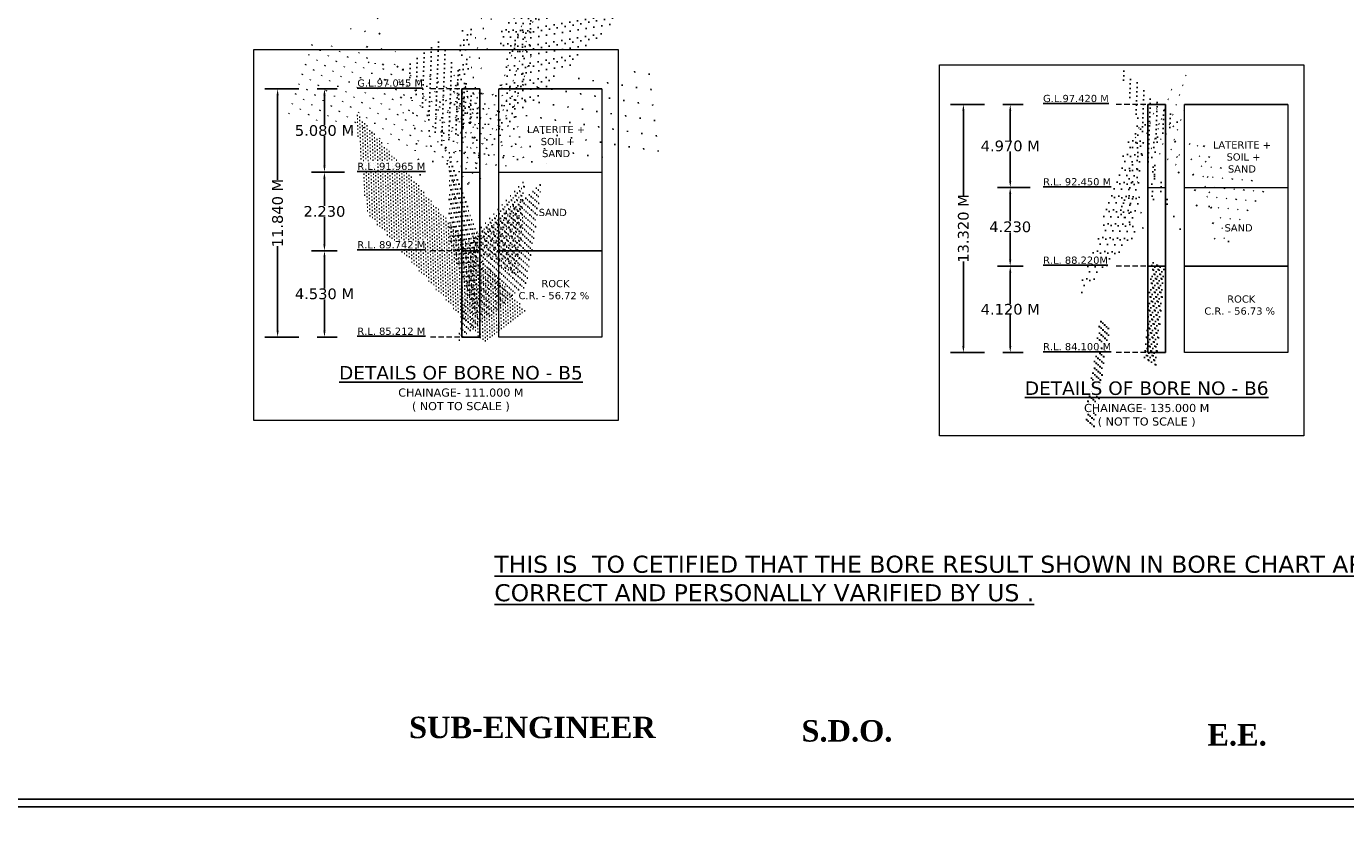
# Model space of a CAD drawing. Header units: millimetres. Extents: x -7746077780 to -3844657605, y -13315294818 to -6656873469.
# Tile 120 of 129: x -3871264040 to -3871233143, y -6657901341 to -6657882339. Entities that reach past the tile are written whole.
import ezdxf

# ---------------------------------------------------------------- set-up
doc = ezdxf.new("R2010")
doc.units = ezdxf.units.MM
doc.header["$MEASUREMENT"] = 0
doc.header["$PDMODE"] = 2
doc.linetypes.add('HIDDEN', pattern=[0.375, 0.25, -0.125])
doc.layers.add('TEX', color=6, linetype='Continuous')
doc.layers.add('TEXT', color=7, linetype='Continuous')
doc.styles.get("Standard").update_dxf_attribs({"font": 'verdana.ttf', "height": 250})
doc.dimstyles.new('Copy of ISO-25--------4', dxfattribs={"dimtxt": 200, "dimasz": 150, "dimexe": 300, "dimexo": 300, "dimgap": 0.02, "dimtad": 0, "dimtih": 1, "dimtoh": 1, "dimdec": 0, "dimlfac": 4, "dimdsep": 46, "dimtxsty": 'Standard', "dimcen": 150, "dimclrd": 1, "dimclre": 1, "dimclrt": 1, "dimadec": 0, "dimazin": 0, "dimtfac": 1, "dimtdec": 0, "dimtmove": 2, "dimatfit": 3, "dimfxl": 0, "dimarcsym": 0})
doc.dimstyles.new('ISO-25--------2', dxfattribs={"dimtxt": 200, "dimasz": 150, "dimexe": 300, "dimexo": 300, "dimgap": 0.02, "dimtad": 0, "dimtih": 1, "dimtoh": 1, "dimdec": 0, "dimlfac": 2, "dimdsep": 46, "dimtxsty": 'Standard', "dimcen": 150, "dimclrd": 1, "dimclre": 1, "dimclrt": 1, "dimadec": 0, "dimazin": 0, "dimtfac": 1, "dimtdec": 0, "dimtmove": 2, "dimatfit": 3, "dimfxl": 0, "dimarcsym": 0})

# ---------------------------------------------------------------- blocks, each defined once
blk = doc.blocks.new('*D853')
at = {"layer": 'Defpoints', "color": 0, "ltscale": 20, "transparency": 16777216}
for p in [(-3871257529.660752, -6657883804.231233), (-3871257058.994864, -6657883804.231233), (-3871256290.486602, -6657885755.359794)]:
    blk.add_point(p, dxfattribs=at)
at = {"layer": 'TEX', "color": 1, "lineweight": -2, "ltscale": 20, "transparency": 16777216}
for p, q in [((-3871257229.660752, -6657883804.231233), (-3871256758.994864, -6657883804.231233)), ((-3871257058.994864, -6657883954.231233), (-3871257058.994864, -6657884649.066984)), ((-3871257058.994864, -6657885605.359794), (-3871257058.994864, -6657884910.524042)), ((-3871256590.486602, -6657885755.359794), (-3871257358.994864, -6657885755.359794))]:
    blk.add_line(p, q, dxfattribs=at)
at = {"layer": 'TEX', "color": 1, "ltscale": 20, "transparency": 16777216}
for points in [[(-3871257083.994864, -6657883954.231233), (-3871257033.994864, -6657883954.231233), (-3871257058.994864, -6657883804.231233)], [(-3871257083.994864, -6657885605.359794), (-3871257033.994864, -6657885605.359794), (-3871257058.994864, -6657885755.359794)]]:
    blk.add_solid(points, dxfattribs=at)
at = {"layer": 'TEX', "color": 1, "ltscale": 20, "transparency": 16777216, "insert": (-3871257058.994864, -6657884779.795514), "char_height": 250, "attachment_point": 5}
blk.add_mtext('5.080 M', dxfattribs=at)
blk = doc.blocks.new('*D854')
at = {"layer": 'Defpoints', "color": 0, "ltscale": 20, "transparency": 16777216}
for p in [(-3871257360.910752, -6657883804.231233), (-3871258156.615091, -6657889617.780803), (-3871257360.910753, -6657889617.780803)]:
    blk.add_point(p, dxfattribs=at)
at = {"layer": 'TEX', "color": 1, "lineweight": -2, "ltscale": 20, "transparency": 16777216}
for p, q in [((-3871257660.910752, -6657883804.231233), (-3871258456.615091, -6657883804.231233)), ((-3871258156.615091, -6657883954.231233), (-3871258156.615091, -6657885936.724769)), ((-3871258156.615091, -6657889467.780803), (-3871258156.615091, -6657887485.287267)), ((-3871257660.910753, -6657889617.780803), (-3871258456.615091, -6657889617.780803))]:
    blk.add_line(p, q, dxfattribs=at)
at = {"layer": 'TEX', "color": 1, "ltscale": 20, "transparency": 16777216}
for points in [[(-3871258181.615091, -6657883954.231233), (-3871258131.615091, -6657883954.231233), (-3871258156.615091, -6657883804.231233)], [(-3871258181.615091, -6657889467.780803), (-3871258131.615091, -6657889467.780803), (-3871258156.615091, -6657889617.780803)]]:
    blk.add_solid(points, dxfattribs=at)
at = {"layer": 'TEX', "color": 1, "ltscale": 20, "transparency": 16777216, "insert": (-3871258156.61509, -6657886711.006019), "char_height": 250, "width": 3092.240050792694, "attachment_point": 5, "rotation": 90}
blk.add_mtext('11.840 M', dxfattribs=at)
blk = doc.blocks.new('*D855')
at = {"layer": 'Defpoints', "color": 0, "ltscale": 20, "transparency": 16777216}
for p in [(-3871257529.660753, -6657887593.724723), (-3871257058.994864, -6657887593.724723), (-3871257529.660752, -6657889617.780803)]:
    blk.add_point(p, dxfattribs=at)
at = {"layer": 'TEX', "color": 1, "lineweight": -2, "ltscale": 20, "transparency": 16777216}
for p, q in [((-3871257229.660753, -6657887593.724723), (-3871256758.994864, -6657887593.724723)), ((-3871257058.994864, -6657887743.724723), (-3871257058.994864, -6657888475.527926)), ((-3871257058.994864, -6657889467.780803), (-3871257058.994864, -6657888735.977597)), ((-3871257229.660752, -6657889617.780803), (-3871256758.994864, -6657889617.780803))]:
    blk.add_line(p, q, dxfattribs=at)
at = {"layer": 'TEX', "color": 1, "ltscale": 20, "transparency": 16777216}
for points in [[(-3871257083.994864, -6657887743.724723), (-3871257033.994864, -6657887743.724723), (-3871257058.994864, -6657887593.724723)], [(-3871257083.994864, -6657889467.780803), (-3871257033.994864, -6657889467.780803), (-3871257058.994864, -6657889617.780803)]]:
    blk.add_solid(points, dxfattribs=at)
at = {"layer": 'TEX', "color": 1, "ltscale": 20, "transparency": 16777216, "insert": (-3871257058.994864, -6657888605.752763), "char_height": 250, "width": 2455.95475435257, "attachment_point": 5}
blk.add_mtext('4.530 M', dxfattribs=at)
blk = doc.blocks.new('*D856')
at = {"color": 1, "lineweight": -2, "ltscale": 20, "transparency": 16777216}
for p, q in [((-3871257057.813224, -6657885755.359794), (-3871257360.313224, -6657885755.359794)), ((-3871257060.313224, -6657885905.359794), (-3871257060.313224, -6657886544.317423)), ((-3871257060.313224, -6657887443.724723), (-3871257060.313224, -6657886804.767094)), ((-3871257057.813224, -6657887593.724723), (-3871257360.313224, -6657887593.724723))]:
    blk.add_line(p, q, dxfattribs=at)
at = {"color": 1, "ltscale": 20, "transparency": 16777216}
for points in [[(-3871257085.313224, -6657885905.359794), (-3871257035.313224, -6657885905.359794), (-3871257060.313224, -6657885755.359794)], [(-3871257085.313224, -6657887443.724723), (-3871257035.313224, -6657887443.724723), (-3871257060.313224, -6657887593.724723)]]:
    blk.add_solid(points, dxfattribs=at)
at = {"layer": 'Defpoints', "color": 0, "ltscale": 20, "transparency": 16777216}
for p in [(-3871253839.902881, -6657885755.359794), (-3871257060.313224, -6657887593.724723), (-3871253839.90288, -6657887593.724723)]:
    blk.add_point(p, dxfattribs=at)
at = {"color": 1, "lineweight": 13, "ltscale": 20, "transparency": 16777216, "insert": (-3871257060.313223, -6657886674.542259), "char_height": 250, "width": 1834.755719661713, "attachment_point": 5}
blk.add_mtext('2.230', dxfattribs=at)
blk = doc.blocks.new('*D857')
at = {"layer": 'Defpoints', "color": 0, "ltscale": 20, "transparency": 16777216}
for p in [(-3871241468.204288, -6657884165.449934), (-3871240997.5384, -6657884165.449934), (-3871240229.030137, -6657886116.578492)]:
    blk.add_point(p, dxfattribs=at)
at = {"layer": 'TEX', "color": 1, "lineweight": -2, "ltscale": 20, "transparency": 16777216}
for p, q in [((-3871241168.204288, -6657884165.449934), (-3871240697.5384, -6657884165.449934)), ((-3871240997.5384, -6657884315.449934), (-3871240997.5384, -6657885010.873326)), ((-3871240997.5384, -6657885966.578492), (-3871240997.5384, -6657885271.155099)), ((-3871240529.030137, -6657886116.578492), (-3871241297.5384, -6657886116.578492))]:
    blk.add_line(p, q, dxfattribs=at)
at = {"layer": 'TEX', "color": 1, "ltscale": 20, "transparency": 16777216}
for points in [[(-3871241022.5384, -6657884315.449934), (-3871240972.5384, -6657884315.449934), (-3871240997.5384, -6657884165.449934)], [(-3871241022.5384, -6657885966.578492), (-3871240972.5384, -6657885966.578492), (-3871240997.5384, -6657886116.578492)]]:
    blk.add_solid(points, dxfattribs=at)
at = {"layer": 'TEX', "color": 1, "ltscale": 20, "transparency": 16777216, "insert": (-3871240997.538399, -6657885141.014214), "char_height": 250, "width": 2179.23017168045, "attachment_point": 5}
blk.add_mtext('4.970 M', dxfattribs=at)
blk = doc.blocks.new('*D858')
at = {"layer": 'Defpoints', "color": 0, "ltscale": 20, "transparency": 16777216}
for p in [(-3871241299.454288, -6657884165.449934), (-3871242095.158628, -6657889978.999502), (-3871241299.454288, -6657889978.999502)]:
    blk.add_point(p, dxfattribs=at)
at = {"layer": 'TEX', "color": 1, "lineweight": -2, "ltscale": 20, "transparency": 16777216}
for p, q in [((-3871241599.454288, -6657884165.449934), (-3871242395.158628, -6657884165.449934)), ((-3871242095.158628, -6657884315.449934), (-3871242095.158628, -6657886297.943469)), ((-3871242095.158628, -6657889828.999502), (-3871242095.158628, -6657887846.505967)), ((-3871241599.454288, -6657889978.999502), (-3871242395.158628, -6657889978.999502))]:
    blk.add_line(p, q, dxfattribs=at)
at = {"layer": 'TEX', "color": 1, "ltscale": 20, "transparency": 16777216}
for points in [[(-3871242120.158628, -6657884315.449934), (-3871242070.158628, -6657884315.449934), (-3871242095.158628, -6657884165.449934)], [(-3871242120.158628, -6657889828.999502), (-3871242070.158628, -6657889828.999502), (-3871242095.158628, -6657889978.999502)]]:
    blk.add_solid(points, dxfattribs=at)
at = {"layer": 'TEX', "color": 1, "ltscale": 20, "transparency": 16777216, "insert": (-3871242095.158627, -6657887072.224719), "char_height": 250, "attachment_point": 5, "rotation": 90}
blk.add_mtext('13.320 M', dxfattribs=at)
blk = doc.blocks.new('*D859')
at = {"layer": 'Defpoints', "color": 0, "ltscale": 20, "transparency": 16777216}
for p in [(-3871241468.204288, -6657887954.943425), (-3871240997.5384, -6657887954.943425), (-3871241468.204287, -6657889978.999502)]:
    blk.add_point(p, dxfattribs=at)
at = {"layer": 'TEX', "color": 1, "lineweight": -2, "ltscale": 20, "transparency": 16777216}
for p, q in [((-3871241168.204288, -6657887954.943425), (-3871240697.5384, -6657887954.943425)), ((-3871240997.5384, -6657888104.943425), (-3871240997.5384, -6657888836.746627)), ((-3871240997.5384, -6657889828.999502), (-3871240997.5384, -6657889097.196298)), ((-3871241168.204287, -6657889978.999502), (-3871240697.5384, -6657889978.999502))]:
    blk.add_line(p, q, dxfattribs=at)
at = {"layer": 'TEX', "color": 1, "ltscale": 20, "transparency": 16777216}
for points in [[(-3871241022.5384, -6657888104.943425), (-3871240972.5384, -6657888104.943425), (-3871240997.5384, -6657887954.943425)], [(-3871241022.5384, -6657889828.999502), (-3871240972.5384, -6657889828.999502), (-3871240997.5384, -6657889978.999502)]]:
    blk.add_solid(points, dxfattribs=at)
at = {"layer": 'TEX', "color": 1, "ltscale": 20, "transparency": 16777216, "insert": (-3871240997.5384, -6657888966.971463), "char_height": 250, "attachment_point": 5}
blk.add_mtext('4.120 M', dxfattribs=at)
blk = doc.blocks.new('*D860')
at = {"color": 1, "lineweight": -2, "ltscale": 20, "transparency": 16777216}
for p, q in [((-3871240996.356759, -6657886116.578492), (-3871241298.856759, -6657886116.578492)), ((-3871240998.856759, -6657886266.578492), (-3871240998.856759, -6657886905.536123)), ((-3871240998.856759, -6657887804.943425), (-3871240998.856759, -6657887165.985794)), ((-3871240996.356759, -6657887954.943425), (-3871241298.856759, -6657887954.943425))]:
    blk.add_line(p, q, dxfattribs=at)
at = {"color": 1, "ltscale": 20, "transparency": 16777216}
for points in [[(-3871241023.856759, -6657886266.578492), (-3871240973.856759, -6657886266.578492), (-3871240998.856759, -6657886116.578492)], [(-3871241023.856759, -6657887804.943425), (-3871240973.856759, -6657887804.943425), (-3871240998.856759, -6657887954.943425)]]:
    blk.add_solid(points, dxfattribs=at)
at = {"layer": 'Defpoints', "color": 0, "ltscale": 20, "transparency": 16777216}
for p in [(-3871237778.446416, -6657886116.578492), (-3871240998.856759, -6657887954.943425), (-3871237778.446416, -6657887954.943425)]:
    blk.add_point(p, dxfattribs=at)
at = {"color": 1, "lineweight": 13, "ltscale": 20, "transparency": 16777216, "insert": (-3871240998.856758, -6657887035.76096), "char_height": 250, "attachment_point": 5}
blk.add_mtext('4.230', dxfattribs=at)

msp = doc.modelspace()

# ---------------------------------------------------------------- hatches: boundary and pattern name
at = {"layer": 'TEX', "ltscale": 20}
h = msp.add_hatch(dxfattribs=at)
h.set_pattern_fill('AR-CONC', color=0, scale=31.640625, style=0)
h.set_pattern_definition([(49.99999999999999, (-603927043.7835269, -1040584273.402973), (226.9456046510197, -19.85516770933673), [23.73046875, -261.0351562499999]), (355, (-603927043.7835269, -1040584273.402973), (-43.90178915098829, 237.9982923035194), [18.98437500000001, -208.8281250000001]), (100.4513999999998, (-603927024.8713942, -1040584275.057568), (183.0439840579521, 218.1429801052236), [20.16779449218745, -221.8457463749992]), (46.18420000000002, (-603927043.7835269, -1040584210.121723), (337.6817380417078, -52.3712506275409), [35.59570312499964, -391.5527343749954]), (96.63559999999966, (-603927015.6433859, -1040584214.486012), (295.7331216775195, 308.216982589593), [30.25169268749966, -332.7685664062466]), (351.1842000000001, (-603927043.7835269, -1040584210.121723), (295.7328810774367, 308.2172135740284), [28.47656250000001, -313.2421875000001]), (21, (-603927012.1429014, -1040584225.942036), (188.865121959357, -127.3911333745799), [23.73046875, -261.0351562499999]), (326, (-603927012.1429014, -1040584225.942036), (76.986491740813, 229.4420064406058), [18.984375, -208.828125]), (71.45140000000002, (-603926996.404149, -1040584236.557972), (265.8516910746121, 102.0506649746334), [20.1677944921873, -221.8457463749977]), (37.49999999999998, (-603927043.7835269, -1040584273.402973), (3.8474542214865, 105.3296959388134), [0, -206.2968750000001, 0, -211.9921875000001, 0, -209.6191406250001]), (7.500000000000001, (-603927043.7835269, -1040584273.402973), (83.23684583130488, 124.7943307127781), [0, -120.8671875, 0, -201.5507812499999, 0, -79.89257812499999]), (327.5, (-603927114.3421206, -1040584273.402973), (168.9047551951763, -7.136502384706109), [0, -79.1015625, 0, -246.796875, 0, -327.48046875]), (317.5, (-603927145.9827456, -1040584273.402973), (184.5237488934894, 31.67384206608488), [0, -102.83203125, 0, -163.8984375, 0, -232.55859375])])
h.paths.add_polyline_path([(-3871253839.902881, -6657883804.057479), (-3871253839.902881, -6657885755.359794), (-3871253423.112878, -6657885755.359794), (-3871253423.112879, -6657883804.057479)])
h = msp.add_hatch(dxfattribs=at)
h.set_pattern_fill('AR-CONC', color=0, scale=31.640625, style=0)
h.set_pattern_definition([(49.99999999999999, (-603910982.3270626, -1040584634.621672), (226.9456046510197, -19.85516770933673), [23.73046875, -261.0351562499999]), (355, (-603910982.3270626, -1040584634.621672), (-43.90178915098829, 237.9982923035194), [18.98437500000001, -208.8281250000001]), (100.4513999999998, (-603910963.4149299, -1040584636.276268), (183.0439840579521, 218.1429801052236), [20.16779449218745, -221.8457463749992]), (46.18420000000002, (-603910982.3270626, -1040584571.340422), (337.6817380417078, -52.3712506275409), [35.59570312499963, -391.5527343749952]), (96.63559999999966, (-603910954.1869206, -1040584575.70471), (295.7331216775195, 308.216982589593), [30.25169268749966, -332.7685664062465]), (351.1842000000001, (-603910982.3270626, -1040584571.340422), (295.7328810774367, 308.2172135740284), [28.47656250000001, -313.2421875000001]), (21, (-603910950.6864367, -1040584587.160734), (188.865121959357, -127.3911333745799), [23.73046875, -261.0351562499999]), (326, (-603910950.6864367, -1040584587.160734), (76.986491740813, 229.4420064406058), [18.984375, -208.828125]), (71.45140000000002, (-603910934.9476843, -1040584597.776672), (265.8516910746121, 102.0506649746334), [20.1677944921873, -221.8457463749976]), (37.49999999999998, (-603910982.3270626, -1040584634.621672), (3.8474542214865, 105.3296959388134), [0, -206.2968750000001, 0, -211.9921875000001, 0, -209.6191406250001]), (7.500000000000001, (-603910982.3270626, -1040584634.621672), (83.23684583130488, 124.7943307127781), [0, -120.8671875, 0, -201.5507812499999, 0, -79.89257812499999]), (327.5, (-603911052.8856564, -1040584634.621672), (168.9047551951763, -7.136502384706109), [0, -79.1015625, 0, -246.796875, 0, -327.48046875]), (317.5, (-603911084.5262814, -1040584634.621672), (184.5237488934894, 31.67384206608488), [0, -102.83203125, 0, -163.8984375, 0, -232.55859375])])
h.paths.add_polyline_path([(-3871237778.446416, -6657884165.276177), (-3871237778.446416, -6657886116.578492), (-3871237361.656415, -6657886116.578492), (-3871237361.656415, -6657884165.276177)])
h = msp.add_hatch(dxfattribs=at)
h.set_pattern_fill('AR-SAND', color=0, scale=42.1875, style=0)
h.set_pattern_definition([(37.49999999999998, (-603927043.7835269, -1040587060.961336), (-2.657532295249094, 81.28787775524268), [0, -64.125, 0, -71.71875000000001, 0, -68.55468750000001]), (7.500000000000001, (-603927043.7835269, -1040587060.961336), (74.66245475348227, 119.0592871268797), [0, -34.59374999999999, 0, -57.79687499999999, 0, -22.1484375]), (327.5, (-603927095.6741514, -1040587060.961336), (131.3778597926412, 0.2387413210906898), [0, -21.09375, 0, -75.9375, 0, -99.140625]), (317.5, (-603927095.6741514, -1040587060.961336), (126.8209661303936, 37.02693789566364), [0, -10.546875, 0, -49.78125, 0, -56.953125])])
h.paths.add_polyline_path([(-3871253423.112879, -6657887593.724725), (-3871253839.902881, -6657887593.724725), (-3871253839.902879, -6657889617.607047), (-3871253423.112878, -6657889617.607047)])
h = msp.add_hatch(dxfattribs=at)
h.set_pattern_fill('AR-SAND', color=0, scale=42.1875, style=0)
h.set_pattern_definition([(37.49999999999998, (-603910982.3270626, -1040587422.180035), (-2.657532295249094, 81.28787775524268), [0, -64.125, 0, -71.71875000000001, 0, -68.55468750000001]), (7.500000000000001, (-603910982.3270626, -1040587422.180035), (74.66245475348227, 119.0592871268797), [0, -34.59374999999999, 0, -57.79687499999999, 0, -22.1484375]), (327.5, (-603911034.2176867, -1040587422.180035), (131.3778597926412, 0.2387413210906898), [0, -21.09375, 0, -75.9375, 0, -99.140625]), (317.5, (-603911034.2176867, -1040587422.180035), (126.8209661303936, 37.02693789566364), [0, -10.546875, 0, -49.78125, 0, -56.953125])])
h.paths.add_polyline_path([(-3871237361.656415, -6657887954.943425), (-3871237778.446416, -6657887954.943425), (-3871237778.446416, -6657889978.825749), (-3871237361.656415, -6657889978.825749)])

# ---------------------------------------------------------------- linework, layer by layer
at = {"color": 0}
for p, q in [((-3871253839.902881, -6657883804.057479), (-3871253839.90288, -6657889617.607047)), ((-3871253423.112878, -6657883804.057479), (-3871253839.90288, -6657883804.057479)), ((-3871253423.112879, -6657883804.057479), (-3871253423.112878, -6657889617.607047)), ((-3871252975.057965, -6657883804.057477), (-3871250560.715006, -6657883804.057477)), ((-3871237778.446416, -6657884165.276177), (-3871237778.446416, -6657889978.825749)), ((-3871237361.656415, -6657884165.276177), (-3871237778.446416, -6657884165.276177)), ((-3871237361.656415, -6657884165.276177), (-3871237361.656415, -6657889978.825749)), ((-3871236913.6015, -6657884165.276176), (-3871234499.258542, -6657884165.276176)), ((-3871253423.112879, -6657887593.724723), (-3871253839.90288, -6657887593.724723)), ((-3871252975.057965, -6657887593.724723), (-3871250560.715007, -6657887593.724723)), ((-3871252975.057965, -6657887593.724725), (-3871250560.715007, -6657887593.724725)), ((-3871237361.656415, -6657887954.943425), (-3871237778.446416, -6657887954.943425)), ((-3871236913.601501, -6657887954.943425), (-3871234499.258543, -6657887954.943425)), ((-3871236913.601501, -6657887954.943425), (-3871234499.258543, -6657887954.943425)), ((-3871253423.112879, -6657889617.607047), (-3871253839.90288, -6657889617.607047)), ((-3871237361.656415, -6657889978.825749), (-3871237778.446416, -6657889978.825749))]:
    msp.add_line(p, q, dxfattribs=at)
at = {"lineweight": 13, "ltscale": 20}
for p, q in [((-3871253839.902881, -6657885755.359794), (-3871253423.112878, -6657885755.359794)), ((-3871252975.057965, -6657885755.359794), (-3871250560.715006, -6657885755.359794)), ((-3871237778.446416, -6657886116.578492), (-3871237361.656415, -6657886116.578492)), ((-3871236913.601501, -6657886116.578492), (-3871234499.258542, -6657886116.578492))]:
    msp.add_line(p, q, dxfattribs=at)
for points in [[(-3871258715.182202, -6657882882.350656), (-3871250180.686871, -6657882882.350656), (-3871250180.686871, -6657891566.965255), (-3871258715.182202, -6657891566.965255)], [(-3871242653.725738, -6657883243.569356), (-3871234119.230406, -6657883243.569356), (-3871234119.230406, -6657891928.183953), (-3871242653.725738, -6657891928.183953)], [(-3871252975.057965, -6657883804.057477), (-3871250560.715006, -6657883804.057477), (-3871250560.715007, -6657889617.607047), (-3871252975.057965, -6657889617.607047)], [(-3871236913.6015, -6657884165.276176), (-3871234499.258542, -6657884165.276176), (-3871234499.258543, -6657889978.825749), (-3871236913.601502, -6657889978.825749)]]:
    msp.add_lwpolyline(points, close=True, dxfattribs=at)
at = {"layer": 'TEX', "color": 7, "ltscale": 30}
for points in [[(-3871201363.69097, -6657900618.349594), (-3871350021.212526, -6657900618.349594), (-3871350021.212526, -6657817308.787552), (-3871201363.69097, -6657817308.787552)], [(-3871201573.69097, -6657900438.349594), (-3871349784.811294, -6657900438.349594), (-3871349784.811294, -6657817718.349594), (-3871201573.69097, -6657817718.349594)]]:
    msp.add_lwpolyline(points, close=True, dxfattribs=at)
at = {"layer": 'TEXT', "color": 0, "linetype": 'HIDDEN', "lineweight": 13, "ltscale": 500}
for p, q in [((-3871253887.182731, -6657883804.068503), (-3871254585.127244, -6657883804.231235)), ((-3871237825.726267, -6657884165.287202), (-3871238523.67078, -6657884165.449934)), ((-3871253887.182732, -6657887593.724723), (-3871254585.127244, -6657887593.887454)), ((-3871253887.182732, -6657887593.724725), (-3871254585.127244, -6657887593.887454)), ((-3871237825.726267, -6657887954.943425), (-3871238523.67078, -6657887955.106155)), ((-3871237825.726267, -6657887954.943425), (-3871238523.67078, -6657887955.106153)), ((-3871253887.182732, -6657889617.618072), (-3871254585.127244, -6657889617.780803)), ((-3871253887.182732, -6657889617.618072), (-3871254585.127244, -6657889617.780803)), ((-3871237825.726267, -6657889978.83677), (-3871238523.67078, -6657889978.999502)), ((-3871237825.726267, -6657889978.836774), (-3871238523.67078, -6657889978.999504))]:
    msp.add_line(p, q, dxfattribs=at)

# ---------------------------------------------------------------- texts
at = {"layer": 'TEX', "attachment_point": 1}
for s, insert, char_height, width in [('{\\H1.4583x;\\LNOTES\\l :-\\P}\\P01. TYPE OF BRIDGE ^I^I         - HIGH LEVEL BRIDGE\\P\\P\\P02. LENGTH OF BRIDGE ^I         - 280.000 M. ( 14SPAN @ 20.000 M EACH C/C) \\P\\P\\P03. OVERALL WIDTH ^I^I         - 8.400 M.\\P\\P\\P04. CLEAR WIDTH^I^I         - 7.500 M.\\P\\P\\P05. FORMATION LEVEL^I^I         - R.L. 104.785 M.\\P\\P\\P06. HIGHEST FLOOD LEVEL^I         - R.L. 101.210 M.\\P\\P\\P07.LOWEST    BED  LEVEL              - R.L. 96.510 M.\\P\\P\\P08.SOFFIT LEVEL            ^I         - R.L. 102.710 M.\\P\\P \\P09.CATCHMENT AREA^I^I         - 569.000 SQ. KM.\\P\\P\\P10. DESIGN VELOCITY^I^I         - 2.870 M/SEC.\\P\\P\\P11. DESIGN DISCHARGE^I         - 2868.167 CUMEC.              \\P\\P\\P12.TYPE OF FOUNDATION^I         -  PILE FOUNDATION.\\P\\P\\P13.FOUNDATION LEVEL^I         - AS PER SHOWN IN DRAWING.\\P\\P\\P14. TYPE OF SUB-STRUCTURE        - PIER              - R.C.C. SOLID CIRCULAR PIER\\P^I^I^I^I^I^IABUTMENT - BOX TYPE\\P\\P15. TYPE OF SUPER STRUCTURE    - R.C.C. T - BEAM  SLAB \\P\\P\\P16. TYPE OF BEARING^I^I         - POT -  PTFE  BEARING\\P\\P\\P17. DESIGN LOADING{\\C1;^I                   }-  ONE LANE OF  CLASS 70R OR TWO LANES \\P^I^I^I^I^I^I FOR CLASS A{\\C1;\\P                                                                \\P}18. SBC FOR ABUTMENT/PIER        - 45 T/M².  \\P\\P\\P19. SBC FOR RETURN^I^I         - 20 T/M².  \\P\\P\\P20. WEARING COAT                           - MASTIC ASHPHALT 75 MM THICK. \\P\\pi-1080,l9717.8,t9717.8;(^IB.C. 50MM+ MASTIC ASPHALT 20MM)\\P\\pi0,l0,tz;\\P21. RAILING  - R.C.C. CRASH BARRIER AS PER STD.DRAWING.\\P\\P\\P21. APPROACH SLAB - R.C.C. STRUCTURAL AS PER APPROVED DRAWING.\\P\\P\\P22. EXPANSION JOINT - STRIPSEAL TYPE EXPANSION JOINT.\\P\\P\\P23. NAME PLATE,   DRAINAGE SPOUT ETC. AS PER MORT&H \\P^I^I^I   SPECIFICATION.\\P\\P                               ', (-3871720407.093441, -6657861796.297498), 360, 51867.6690182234), ('{\\H1.4583x;\\LNOTES\\l :-\\P}\\P01. TYPE OF BRIDGE ^I^I         - HIGH LEVEL BRIDGE\\P\\P\\P02. LENGTH OF BRIDGE ^I         - 280.000 M. ( 14SPAN @ 20.000 M EACH C/C) \\P\\P\\P03. OVERALL WIDTH ^I^I         - 8.400 M.\\P\\P\\P04. CLEAR WIDTH^I^I         - 7.500 M.\\P\\P\\P05. FORMATION LEVEL^I^I         - R.L. 104.785 M.\\P\\P\\P06. HIGHEST FLOOD LEVEL^I         - R.L. 101.210 M.\\P\\P\\P07.LOWEST    BED  LEVEL              - R.L. 96.510 M.\\P\\P\\P08.SOFFIT LEVEL            ^I         - R.L. 102.710 M.\\P\\P \\P09.CATCHMENT AREA^I^I         - 569.000 SQ. KM.\\P\\P\\P10. DESIGN VELOCITY^I^I         - 2.870 M/SEC.\\P\\P\\P11. DESIGN DISCHARGE^I         - 2868.167 CUMEC.              \\P\\P\\P12.TYPE OF FOUNDATION^I         -  PILE FOUNDATION.\\P\\P\\P13.FOUNDATION LEVEL^I         - AS PER SHOWN IN DRAWING.\\P\\P\\P14. TYPE OF SUB-STRUCTURE        - PIER              - R.C.C. SOLID CIRCULAR PIER\\P^I^I^I^I^I^IABUTMENT - BOX TYPE\\P\\P15. TYPE OF SUPER STRUCTURE    - R.C.C. T - BEAM  SLAB \\P\\P\\P16. TYPE OF BEARING^I^I         - POT -  PTFE  BEARING\\P\\P\\P17. DESIGN LOADING{\\C1;^I                   }-  ONE LANE OF  CLASS 70R OR TWO LANES \\P^I^I^I^I^I^I FOR CLASS A{\\C1;\\P                                                                \\P}18. SBC FOR ABUTMENT/PIER        - 45 T/M².  \\P\\P\\P19. SBC FOR RETURN^I^I         - 20 T/M².  \\P\\P\\P20. WEARING COAT                           - MASTIC ASHPHALT 75 MM THICK. \\P\\pi-1080,l9717.8,t9717.8;(^IB.C. 50MM+ MASTIC ASPHALT 20MM)\\P\\pi0,l0,tz;\\P21. RAILING  - R.C.C. CRASH BARRIER AS PER STD.DRAWING.\\P\\P\\P21. APPROACH SLAB - R.C.C. STRUCTURAL AS PER APPROVED DRAWING.\\P\\P\\P22. EXPANSION JOINT - STRIPSEAL TYPE EXPANSION JOINT.\\P\\P\\P23. NAME PLATE,   DRAINAGE SPOUT ETC. AS PER MORT&H \\P^I^I^I   SPECIFICATION.\\P\\P                               ', (-3871977977.093441, -6657866156.297498), 360, 51867.6690182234), ('{\\fTimes New Roman|b1|i0|c0|p18;SUB-ENGINEER}', (-3871255077.292998, -6657898508.725852), 502.486111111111, 5015.530839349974), ('{\\fTimes New Roman|b1|i0|c0|p18;S.D.O.}', (-3871245887.292998, -6657898588.725852), 502.486111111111, 3493.444239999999), ('{\\fTimes New Roman|b1|i0|c0|p18;E.E.}', (-3871236381.64155, -6657898681.888277), 502.486111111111, 3493.444239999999)]:
    msp.add_mtext(s, dxfattribs=dict(at, insert=insert, char_height=char_height, width=width))
at = {"layer": 'TEX', "color": 0, "ltscale": 20, "char_height": 168.75, "width": 5309.421470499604, "attachment_point": 2}
for s, insert in [(' ROCK \\PC.R. - 56.72 %', (-3871251685.991177, -6657888279.610473)), (' ROCK \\PC.R. - 56.73 %', (-3871235624.534713, -6657888640.829171))]:
    msp.add_mtext(s, dxfattribs=dict(at, insert=insert))
at = {"layer": 'TEXT', "color": 0, "char_height": 168.75}
for s, insert, width, attachment_point in [('{\\LG.L.97.045 M}', (-3871256290.486602, -6657883582.048068), 2690.932640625, 1), ('{\\LG.L.97.420 M}', (-3871240229.030137, -6657883943.266769), 2690.932640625, 1), ('LATERITE +\\P SOIL +\\PSAND', (-3871251633.270043, -6657884670.482783), 4286.94619921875, 2), ('LATERITE +\\P SOIL +\\PSAND', (-3871235571.81358, -6657885031.701483), 4286.94619921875, 2), ('{\\LR.L. 91.965 M}', (-3871256290.486602, -6657885533.339358), 2690.932640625, 1), ('{\\LR.L. 92.450 M}', (-3871240229.030137, -6657885894.558057), 2690.932640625, 1), ('SAND ', (-3871251711.605027, -6657886612.797597), 4286.94619921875, 2), ('SAND ', (-3871235650.148564, -6657886974.016296), 4286.94619921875, 2), ('{\\LR.L. 89.742 M}', (-3871256290.486602, -6657887369.640771), 2690.932640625, 1), ('{\\LR.L. 88.220M}', (-3871240229.030137, -6657887730.859471), 2690.932640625, 1), ('{\\LR.L. 85.212 M}', (-3871256290.486602, -6657889395.597636), 2690.932640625, 1), ('{\\LR.L. 84.100 M}', (-3871240229.030137, -6657889756.816336), 2690.932640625, 1)]:
    msp.add_mtext(s, dxfattribs=dict(at, insert=insert, width=width, attachment_point=attachment_point))
at = {"layer": 'TEXT', "color": 191}
for s, insert, char_height, width, attachment_point in [('{\\LDETAILS OF BORE NO - B5 \\H0.6x;\\lCHAINAGE- 111.000 M\\P( NOT TO SCALE )}', (-3871253863.924465, -6657890293.884686), 316.4062500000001, 6375.535839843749, 2), ('{\\LDETAILS OF BORE NO - B6 \\H0.6x;\\lCHAINAGE- 135.000 M\\P( NOT TO SCALE )}', (-3871237802.468001, -6657890655.103387), 316.4062500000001, 6375.535839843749, 2), ('{\\LTHIS IS  TO CETIFIED THAT THE BORE RESULT SHOWN IN BORE CHART ARE CORRECT AND PERSONALLY VARIFIED BY US .}', (-3871253079.726377, -6657894737.420551), 400, 22004.98162285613, 1)]:
    msp.add_mtext(s, dxfattribs=dict(at, insert=insert, char_height=char_height, width=width, attachment_point=attachment_point))

# ---------------------------------------------------------------- dimensions: what is measured, and where the dimension line sits
at = {"lineweight": 13, "ltscale": 20}
for base, p1, p2, text, picture, middle in [((-3871257060.313224, -6657887593.724723), (-3871253839.902881, -6657885755.359794), (-3871253839.90288, -6657887593.724723), '2.230', '*D856', (-3871257060.313223, -6657886674.542259)), ((-3871240998.856759, -6657887954.943425), (-3871237778.446416, -6657886116.578492), (-3871237778.446416, -6657887954.943425), '4.230', '*D860', (-3871240998.856758, -6657887035.76096))]:
    dim = msp.add_linear_dim(base=base, p1=p1, p2=p2, angle=90, text=text, dimstyle='ISO-25--------2', override={"dimtxt": 600, "dimlfac": 1, "dimfxl": 2.5, "dimfxlon": 1}, dxfattribs=at)
    dim.commit()
    dim.dimension.update_dxf_attribs({"geometry": picture, "text_midpoint": middle})
at = {"layer": 'TEX', "color": 0, "ltscale": 20}
for base, p1, p2, text, picture, middle in [((-3871258156.615091, -6657889617.780803), (-3871257360.910752, -6657883804.231233), (-3871257360.910753, -6657889617.780803), '11.840 M', '*D854', (-3871258156.61509, -6657886711.006019)), ((-3871242095.158628, -6657889978.999502), (-3871241299.454288, -6657884165.449934), (-3871241299.454288, -6657889978.999502), '13.320 M', '*D858', (-3871242095.158627, -6657887072.224719))]:
    dim = msp.add_linear_dim(base=base, p1=p1, p2=p2, angle=90, text=text, dimstyle='Copy of ISO-25--------4', dxfattribs=at)
    dim.commit()
    dim.dimension.update_dxf_attribs({"geometry": picture, "text_midpoint": middle, "text_rotation": 90})
for base, p1, p2, text, picture, middle in [((-3871257058.994864, -6657883804.231233), (-3871256290.486602, -6657885755.359794), (-3871257529.660752, -6657883804.231233), '5.080 M', '*D853', (-3871257058.994864, -6657884779.795514)), ((-3871240997.5384, -6657884165.449934), (-3871240229.030137, -6657886116.578492), (-3871241468.204288, -6657884165.449934), '4.970 M', '*D857', (-3871240997.538399, -6657885141.014214))]:
    dim = msp.add_linear_dim(base=base, p1=p1, p2=p2, angle=270, text=text, dimstyle='ISO-25--------2', dxfattribs=at)
    dim.commit()
    dim.dimension.update_dxf_attribs({"geometry": picture, "text_midpoint": middle})
for base, p1, p2, text, picture, middle in [((-3871257058.994864, -6657887593.724723), (-3871257529.660752, -6657889617.780803), (-3871257529.660753, -6657887593.724723), '4.530 M', '*D855', (-3871257058.994864, -6657888605.752763)), ((-3871240997.5384, -6657887954.943425), (-3871241468.204287, -6657889978.999502), (-3871241468.204288, -6657887954.943425), '4.120 M', '*D859', (-3871240997.5384, -6657888966.971463))]:
    dim = msp.add_linear_dim(base=base, p1=p1, p2=p2, angle=90, text=text, dimstyle='ISO-25--------2', dxfattribs=at)
    dim.commit()
    dim.dimension.update_dxf_attribs({"geometry": picture, "text_midpoint": middle, "dimtype": 160})

doc.saveas('drawing.dxf')
